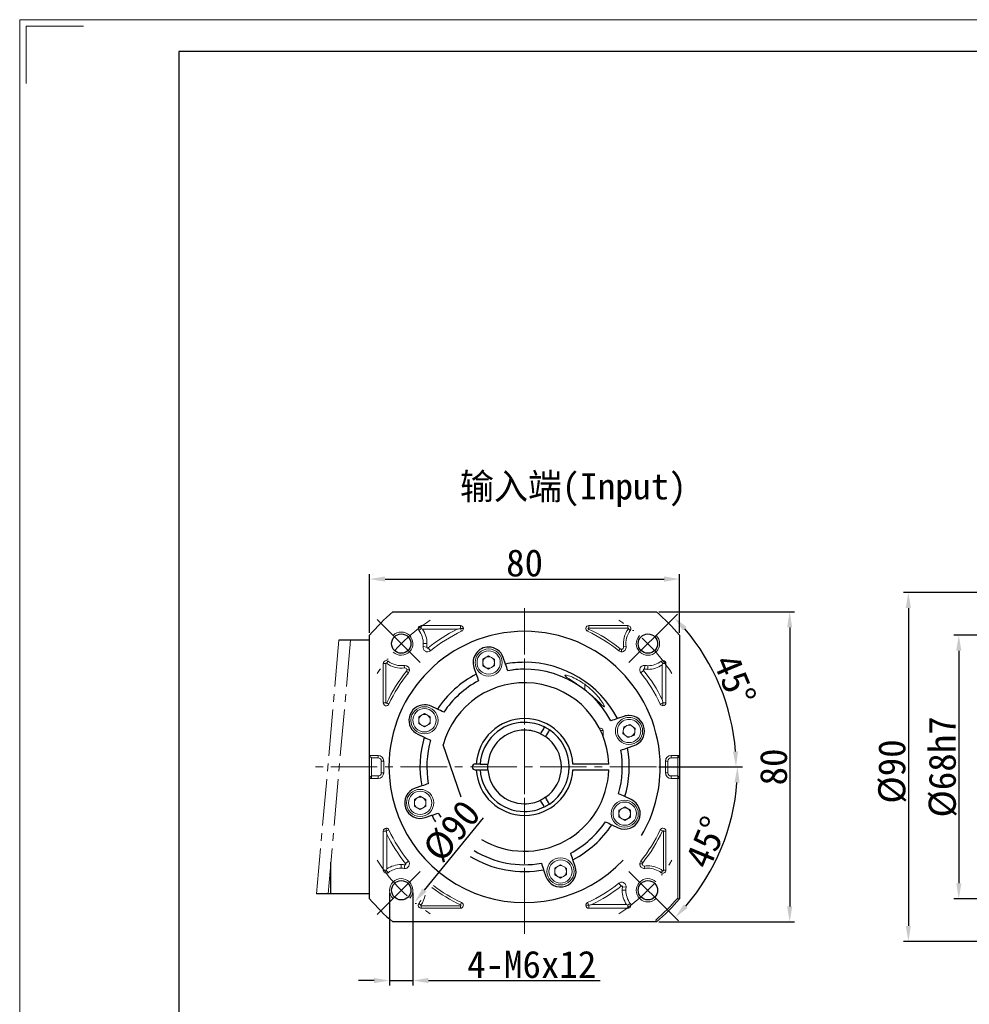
# Model space of a CAD drawing. Header units: millimetres. Extents: x 7420 to 8111, y -867 to -379.
# Tile 2 of 7: x 7421 to 7666, y -633 to -379. Entities that reach past the tile are written whole.
import ezdxf

# ---------------------------------------------------------------- set-up
doc = ezdxf.new("R2010")
doc.units = ezdxf.units.MM
doc.header["$PDSIZE"] = -5
doc.linetypes.add('ACAD_ISO10W100', pattern=[18, 12, -3, 0, -3])
doc.linetypes.add('点画线', pattern=[18, 12, -2, 2, -2])
doc.layers.get('0').update_dxf_attribs({"lineweight": 18})
doc.layers.get('Defpoints').update_dxf_attribs({"lineweight": 18})
for name, color, linetype, lineweight in [('7中心线层', 7, '点画线', 18), ('中心线层', 7, 'ACAD_ISO10W100', 0), ('图框_外框线', 7, 'Continuous', 18), ('尺寸线', 7, 'Continuous', 25), ('尺寸线层', 3, 'Continuous', 18), ('粗实线', 7, 'Continuous', 40)]:
    doc.layers.add(name, color=color, linetype=linetype, lineweight=lineweight)
doc.styles.add('工程字', font='txt')
doc.dimstyles.new('ISO-25', dxfattribs={"dimtxt": 7, "dimasz": 4, "dimexe": 1.25, "dimexo": 0.625, "dimtad": 1, "dimtxsty": '工程字', "dimcen": 2, "dimdle": 8, "dimadec": 0, "dimazin": 0, "dimtfac": 1, "dimtmove": 0, "dimatfit": 3, "dimfxl": 1, "dimarcsym": 0})

# ---------------------------------------------------------------- blocks, each defined once
blk = doc.blocks.new('*X8')
at = {"layer": 'Defpoints', "color": 0}
for p in [(7590.79, -523.46), (7510.79, -537.93), (7590.79, -537.93)]:
    blk.add_point(p, dxfattribs=at)
at = {"layer": '尺寸线层', "color": 0, "lineweight": -2}
for p, q in [((7510.79, -537.31), (7510.79, -522.21)), ((7590.79, -537.31), (7590.79, -522.21)), ((7514.79, -523.46), (7586.79, -523.46))]:
    blk.add_line(p, q, dxfattribs=at)
at = {"layer": '尺寸线层', "color": 0}
for points in [[(7514.79, -522.79), (7514.79, -524.12), (7510.79, -523.46)], [(7586.79, -524.12), (7586.79, -522.79), (7590.79, -523.46)]]:
    blk.add_solid(points, dxfattribs=at)
at = {"layer": '尺寸线层', "color": 0, "insert": (7550.79, -519.33), "char_height": 7, "attachment_point": 5, "style": '工程字'}
blk.add_mtext('\\A1;80', dxfattribs=at)
blk = doc.blocks.new('*X9')
at = {"layer": 'Defpoints', "color": 0}
for p in [(7584.8, -531.93), (7584.8, -611.93), (7619.19, -611.93)]:
    blk.add_point(p, dxfattribs=at)
at = {"layer": '尺寸线层', "color": 0, "lineweight": -2}
for p, q in [((7585.42, -531.93), (7620.44, -531.93)), ((7619.19, -535.93), (7619.19, -607.93)), ((7585.42, -611.93), (7620.44, -611.93))]:
    blk.add_line(p, q, dxfattribs=at)
at = {"layer": '尺寸线层', "color": 0}
for points in [[(7619.85, -535.93), (7618.52, -535.93), (7619.19, -531.93)], [(7618.52, -607.93), (7619.85, -607.93), (7619.19, -611.93)]]:
    blk.add_solid(points, dxfattribs=at)
at = {"layer": '尺寸线层', "color": 0, "insert": (7615.06, -571.93), "char_height": 7, "attachment_point": 5, "rotation": 90, "style": '工程字'}
blk.add_mtext('\\A1;80', dxfattribs=at)
blk = doc.blocks.new('*X10')
at = {"layer": 'Defpoints', "color": 0}
for p in [(7579.19, -537.02), (7522.4, -606.85)]:
    blk.add_point(p, dxfattribs=at)
at = {"layer": '尺寸线层', "color": 0, "lineweight": -2}
blk.add_line((7540.1, -585.09), (7524.92, -603.74), dxfattribs=at)
at = {"layer": '尺寸线层', "color": 0}
blk.add_solid([(7524.41, -603.32), (7525.44, -604.16), (7522.4, -606.85)], dxfattribs=at)
at = {"layer": '尺寸线层', "color": 0, "insert": (7532.02, -588.48), "char_height": 7, "attachment_point": 5, "rotation": 50.8805, "style": '工程字'}
blk.add_mtext('\\A1;%%C90', dxfattribs=at)
blk = doc.blocks.new('*X11')
at = {"layer": 'Defpoints', "color": 0}
for p in [(7586.86, -535.87), (7578.37, -544.36), (7601.2, -551.05), (7496.88, -571.93), (7584.79, -571.93)]:
    blk.add_point(p, dxfattribs=at)
at = {"layer": '尺寸线层', "color": 0, "lineweight": -2}
for p, q in [((7587.3, -535.43), (7590.26, -532.47)), ((7585.42, -571.93), (7606.6, -571.93))]:
    blk.add_line(p, q, dxfattribs=at)
blk.add_arc((7550.79, -571.93), 54.56, 4.2014, 40.7986, dxfattribs=at)
at = {"layer": '尺寸线层', "color": 0}
for points in [[(7592.59, -535.83), (7591.61, -536.74), (7589.37, -533.35)], [(7604.54, -567.96), (7605.87, -567.91), (7605.35, -571.93)]]:
    blk.add_solid(points, dxfattribs=at)
at = {"layer": '尺寸线层', "color": 0, "insert": (7605.01, -549.48), "char_height": 7, "attachment_point": 5, "rotation": 292.5, "style": '工程字'}
blk.add_mtext('\\A1;45%%d', dxfattribs=at)
blk = doc.blocks.new('*X12')
at = {"layer": 'Defpoints', "color": 0}
for p in [(7496.88, -571.93), (7584.79, -571.93), (7601.55, -592.96), (7578.37, -599.51), (7586.86, -608)]:
    blk.add_point(p, dxfattribs=at)
at = {"layer": '尺寸线层', "color": 0, "lineweight": -2}
for p, q in [((7585.42, -571.93), (7606.99, -571.93)), ((7587.3, -608.44), (7590.53, -611.67))]:
    blk.add_line(p, q, dxfattribs=at)
blk.add_arc((7550.79, -571.93), 54.94, 319.1722, 355.8278, dxfattribs=at)
at = {"layer": '尺寸线层', "color": 0}
for points in [[(7606.26, -575.96), (7604.92, -575.91), (7605.74, -571.93)], [(7591.88, -607.4), (7592.86, -608.31), (7589.64, -610.78)]]:
    blk.add_solid(points, dxfattribs=at)
at = {"layer": '尺寸线层', "color": 0, "insert": (7597.74, -591.38), "char_height": 7, "attachment_point": 5, "rotation": 67.5, "style": '工程字'}
blk.add_mtext('\\A1;45%%d', dxfattribs=at)
blk = doc.blocks.new('*D37')
at = {"layer": 'Defpoints', "color": 0}
for p in [(7515.97, -603.75), (7521.97, -603.75), (7521.97, -627.04)]:
    blk.add_point(p, dxfattribs=at)
at = {"layer": '尺寸线层', "color": 0, "lineweight": -2}
for p, q in [((7515.97, -604.38), (7515.97, -628.29)), ((7521.97, -604.38), (7521.97, -628.29)), ((7511.97, -627.04), (7507.97, -627.04)), ((7515.97, -627.04), (7521.97, -627.04)), ((7525.97, -627.04), (7570.29, -627.04))]:
    blk.add_line(p, q, dxfattribs=at)
at = {"layer": '尺寸线层', "color": 0}
for points in [[(7511.97, -627.71), (7511.97, -626.37), (7515.97, -627.04)], [(7525.97, -626.37), (7525.97, -627.71), (7521.97, -627.04)]]:
    blk.add_solid(points, dxfattribs=at)
at = {"layer": '尺寸线层', "color": 0, "insert": (7552.63, -622.92), "char_height": 7, "attachment_point": 5, "style": '工程字'}
blk.add_mtext('\\A1;4-M6x12', dxfattribs=at)
blk = doc.blocks.new('*X27')
at = {"layer": 'Defpoints', "color": 0}
for p in [(7712.67, -537.93), (7662.82, -605.93), (7712.67, -605.93)]:
    blk.add_point(p, dxfattribs=at)
at = {"layer": '尺寸线层', "color": 0, "lineweight": -2}
for p, q in [((7712.05, -537.93), (7661.57, -537.93)), ((7662.82, -541.93), (7662.82, -601.93)), ((7712.05, -605.93), (7661.57, -605.93))]:
    blk.add_line(p, q, dxfattribs=at)
at = {"layer": '尺寸线层', "color": 0}
for points in [[(7663.49, -541.93), (7662.16, -541.93), (7662.82, -537.93)], [(7662.16, -601.93), (7663.49, -601.93), (7662.82, -605.93)]]:
    blk.add_solid(points, dxfattribs=at)
at = {"layer": '尺寸线层', "color": 0, "insert": (7658.7, -571.93), "char_height": 7, "attachment_point": 5, "rotation": 90, "style": '工程字'}
blk.add_mtext('\\A1;%%C68h7', dxfattribs=at)
blk = doc.blocks.new('*X34')
at = {"layer": 'Defpoints', "color": 0}
for p in [(7719.47, -526.93), (7649.81, -616.93), (7719.47, -616.93)]:
    blk.add_point(p, dxfattribs=at)
at = {"layer": '尺寸线层', "color": 0, "lineweight": -2}
for p, q in [((7718.85, -526.93), (7648.56, -526.93)), ((7649.81, -530.93), (7649.81, -612.93)), ((7718.85, -616.93), (7648.56, -616.93))]:
    blk.add_line(p, q, dxfattribs=at)
at = {"layer": '尺寸线层', "color": 0}
for points in [[(7650.47, -530.93), (7649.14, -530.93), (7649.81, -526.93)], [(7649.14, -612.93), (7650.47, -612.93), (7649.81, -616.93)]]:
    blk.add_solid(points, dxfattribs=at)
at = {"layer": '尺寸线层', "color": 0, "insert": (7645.68, -573.11), "char_height": 7, "attachment_point": 5, "rotation": 90, "style": '工程字'}
blk.add_mtext('\\A1;%%C90', dxfattribs=at)

msp = doc.modelspace()

# ---------------------------------------------------------------- linework, layer by layer
for p, q in [((7523.8625, -545.0032), (7512.7281, -533.8688)), ((7534.2335, -535.4668), (7524.1308, -535.4668)), ((7524.1308, -536.2342), (7524.1308, -535.4668)), ((7534.2335, -536.2342), (7534.2335, -535.4668)), ((7577.4562, -535.4668), (7567.3535, -535.4668)), ((7567.3535, -536.101), (7567.3535, -535.4668)), ((7577.4562, -536.101), (7577.4562, -535.4668)), ((7577.7245, -545.0032), (7588.8589, -533.8688)), ((7524.1308, -536.2342), (7523.5175, -536.6957)), ((7524.4823, -536.4156), (7533.4307, -536.4156)), ((7534.2335, -536.2342), (7535.001, -536.2342)), ((7534.2335, -536.2342), (7534.5564, -536.9304)), ((7567.2974, -536.3551), (7567.0305, -536.9304)), ((7567.3535, -536.101), (7577.4562, -536.101)), ((7577.5626, -536.3143), (7578.0694, -536.6957)), ((7525.5468, -541.0198), (7524.6068, -540.8903)), ((7524.66, -540.1144), (7525.6089, -540.1144)), ((7576.3518, -540.9768), (7576.9801, -540.8903)), ((7525.901, -541.2194), (7526.4985, -541.9566)), ((7540.0148, -544.1209), (7541.5148, -543.2549)), ((7541.5148, -543.2549), (7543.0148, -544.1209)), ((7575.4878, -541.4639), (7575.0885, -541.9566)), ((7575.8236, -541.5828), (7575.8236, -542.2171)), ((7514.326, -545.2715), (7514.326, -555.3742)), ((7514.9602, -545.2715), (7514.326, -545.2715)), ((7514.9602, -555.3742), (7514.9602, -545.2715)), ((7515.1736, -545.1651), (7515.5549, -544.6583)), ((7519.8361, -546.3759), (7519.7495, -545.7476)), ((7540.0148, -545.853), (7540.0148, -544.1209)), ((7541.5148, -546.719), (7540.0148, -545.853)), ((7543.0148, -545.853), (7541.5148, -546.719)), ((7543.0148, -544.1209), (7543.0148, -545.853)), ((7550.7935, -546.718), (7550.7935, -544.9342)), ((7581.7079, -546.6876), (7581.8374, -545.7476)), ((7582.6133, -545.8008), (7582.6133, -546.7497)), ((7586.4935, -545.2715), (7586.032, -544.6583)), ((7586.3121, -545.6231), (7586.3121, -554.5715)), ((7586.4935, -545.2715), (7587.2609, -545.2715)), ((7587.2609, -555.3742), (7587.2609, -545.2715)), ((7520.3231, -547.2399), (7520.8158, -547.6392)), ((7520.4421, -546.9041), (7521.0763, -546.9041)), ((7550.7935, -547.4342), (7550.7935, -548.9342)), ((7581.5083, -547.0418), (7580.7711, -547.6392)), ((7566.2935, -551.9895), (7566.2935, -550.6101)), ((7514.9602, -555.3742), (7514.326, -555.3742)), ((7515.2144, -555.4303), (7515.7897, -555.6972)), ((7586.4935, -555.3742), (7585.7973, -555.6972)), ((7586.4935, -555.3742), (7587.2609, -555.3742)), ((7586.4935, -555.3742), (7586.4935, -556.1417)), ((7523.4637, -559.0236), (7524.9637, -558.1576)), ((7524.9637, -558.1576), (7526.4637, -559.0236)), ((7523.4637, -560.7556), (7523.4637, -559.0236)), ((7524.9637, -561.6217), (7523.4637, -560.7556)), ((7526.4637, -560.7556), (7524.9637, -561.6217)), ((7526.4637, -559.0236), (7526.4637, -560.7556)), ((7576.3676, -561.5999), (7577.9684, -560.9385)), ((7577.9684, -560.9385), (7579.3416, -561.9942)), ((7570.1083, -561.9342), (7570.4185, -561.9342)), ((7570.4194, -562.5592), (7571.0435, -562.5592)), ((7571.0435, -563.997), (7571.0435, -562.5592)), ((7576.1399, -563.3169), (7576.3676, -561.5999)), ((7577.5131, -564.3726), (7576.1399, -563.3169)), ((7579.1139, -563.7112), (7577.5131, -564.3726)), ((7579.3416, -561.9942), (7579.1139, -563.7112)), ((7511.2935, -568.968), (7510.7935, -568.968)), ((7511.2935, -568.968), (7512.9935, -568.968)), ((7512.9935, -569.4668), (7512.9935, -568.968)), ((7588.5935, -568.968), (7590.2935, -568.968)), ((7588.5935, -569.4668), (7588.5935, -568.968)), ((7590.2935, -568.968), (7590.7935, -568.968)), ((7590.2935, -569.4668), (7590.2935, -568.968)), ((7511.2935, -569.6115), (7510.7935, -569.1127)), ((7511.2935, -569.6115), (7511.2935, -570.1103)), ((7511.2935, -569.6115), (7512.9935, -569.6115)), ((7511.2935, -570.1103), (7511.2935, -573.7582)), ((7512.9935, -569.6115), (7512.9935, -569.4668)), ((7513.8162, -570.4342), (7513.8162, -573.4342)), ((7513.8162, -570.4342), (7513.9609, -570.4342)), ((7513.9609, -570.4342), (7514.4597, -570.4342)), ((7514.4597, -570.4342), (7514.4597, -573.4342)), ((7587.1272, -573.4342), (7587.1272, -570.4342)), ((7587.626, -570.4342), (7587.1272, -570.4342)), ((7587.7707, -570.4342), (7587.626, -570.4342)), ((7587.7707, -573.4342), (7587.7707, -570.4342)), ((7588.5935, -569.6115), (7588.5935, -569.4668)), ((7588.5935, -569.6115), (7590.2935, -569.6115)), ((7590.2935, -569.6115), (7590.7935, -569.1127)), ((7590.2935, -569.6115), (7590.2935, -569.4668)), ((7590.2935, -570.1103), (7590.2935, -569.6115)), ((7590.2935, -573.7582), (7590.2935, -570.1103)), ((7511.2935, -573.7582), (7511.2935, -574.257)), ((7513.8162, -573.4342), (7513.9609, -573.4342)), ((7513.9609, -573.4342), (7514.4597, -573.4342)), ((7587.626, -573.4342), (7587.1272, -573.4342)), ((7587.7707, -573.4342), (7587.626, -573.4342)), ((7590.2935, -574.257), (7590.2935, -573.7582)), ((7511.2935, -574.257), (7510.7935, -574.7558)), ((7511.2935, -574.9005), (7510.7935, -574.9005)), ((7512.9935, -574.257), (7511.2935, -574.257)), ((7511.2935, -574.257), (7511.2935, -574.4017)), ((7511.2935, -574.4017), (7511.2935, -574.9005)), ((7512.9935, -574.9005), (7511.2935, -574.9005)), ((7512.9935, -574.257), (7512.9935, -574.4017)), ((7512.9935, -574.4017), (7512.9935, -574.9005)), ((7588.5935, -574.257), (7588.5935, -574.4017)), ((7590.2935, -574.257), (7588.5935, -574.257)), ((7588.5935, -574.4017), (7588.5935, -574.9005)), ((7590.2935, -574.9005), (7588.5935, -574.9005)), ((7590.2935, -574.257), (7590.7935, -574.7558)), ((7590.2935, -574.4017), (7590.2935, -574.257)), ((7590.2935, -574.9005), (7590.2935, -574.4017)), ((7590.2935, -605.7536), (7590.2935, -574.9005)), ((7590.2935, -574.9005), (7590.7935, -574.9005)), ((7522.3462, -580.3469), (7523.8462, -579.4809)), ((7522.3462, -582.0789), (7522.3462, -580.3469)), ((7523.8462, -579.4809), (7525.3462, -580.3469)), ((7525.3462, -580.3469), (7525.3462, -582.0789)), ((7523.8462, -582.945), (7522.3462, -582.0789)), ((7525.3462, -582.0789), (7523.8462, -582.945)), ((7575.1232, -583.1128), (7576.6232, -582.2468)), ((7575.1232, -584.8449), (7575.1232, -583.1128)), ((7576.6232, -582.2468), (7578.1232, -583.1128)), ((7578.1232, -583.1128), (7578.1232, -584.8449)), ((7576.6232, -585.7109), (7575.1232, -584.8449)), ((7578.1232, -584.8449), (7576.6232, -585.7109)), ((7514.326, -588.4942), (7514.326, -598.5969)), ((7515.0935, -588.4942), (7514.326, -588.4942)), ((7515.0935, -588.4942), (7515.0935, -587.7267)), ((7515.0935, -588.4942), (7515.7897, -588.1713)), ((7515.2749, -598.2454), (7515.2749, -589.297)), ((7586.3726, -588.4381), (7585.7973, -588.1713)), ((7586.6267, -588.4942), (7587.2609, -588.4942)), ((7586.6267, -588.4942), (7586.6267, -598.5969)), ((7587.2609, -598.5969), (7587.2609, -588.4942)), ((7520.0787, -596.8267), (7520.8158, -596.2292)), ((7550.7935, -596.4342), (7550.7935, -594.9342)), ((7581.1449, -596.9643), (7580.5106, -596.9643)), ((7581.2638, -596.6286), (7580.7711, -596.2292)), ((7523.8625, -598.8652), (7512.7281, -609.9996)), ((7515.0935, -598.5969), (7514.326, -598.5969)), ((7515.0935, -598.5969), (7515.5549, -599.2102)), ((7518.9737, -598.0677), (7518.9737, -597.1188)), ((7519.879, -597.1809), (7519.7495, -598.1209)), ((7558.5722, -598.0155), (7560.0722, -597.1495)), ((7558.5722, -599.7475), (7558.5722, -598.0155)), ((7560.0722, -597.1495), (7561.5722, -598.0155)), ((7561.5722, -598.0155), (7561.5722, -599.7475)), ((7577.7245, -598.8652), (7588.8589, -609.9996)), ((7581.7509, -597.4926), (7581.8374, -598.1209)), ((7586.4134, -598.7034), (7586.032, -599.2102)), ((7586.6267, -598.5969), (7587.2609, -598.5969)), ((7560.0722, -600.6136), (7558.5722, -599.7475)), ((7561.5722, -599.7475), (7560.0722, -600.6136)), ((7575.6859, -602.649), (7575.0885, -601.9119)), ((7576.9269, -603.754), (7575.978, -603.754)), ((7576.0401, -602.8487), (7576.9801, -602.9782)), ((7534.2896, -607.5133), (7534.5564, -606.938)), ((7567.3535, -607.6342), (7567.0305, -606.938)), ((7524.0243, -607.5541), (7523.5175, -607.1728)), ((7524.1308, -607.7675), (7524.1308, -608.4017)), ((7534.2335, -607.7675), (7524.1308, -607.7675)), ((7524.1308, -608.4017), (7534.2335, -608.4017)), ((7534.2335, -607.7675), (7534.2335, -608.4017)), ((7567.3535, -607.6342), (7566.586, -607.6342)), ((7567.3535, -607.6342), (7567.3535, -608.4017)), ((7567.3535, -608.4017), (7577.4562, -608.4017)), ((7577.1046, -607.4528), (7568.1562, -607.4528)), ((7577.4562, -607.6342), (7578.0694, -607.1728)), ((7577.4562, -607.6342), (7577.4562, -608.4017))]:
    msp.add_line(p, q)
for centre, radius, start, end in [((7524.1308, -536.2342), 0.7675, 90, 216.957666), ((7534.2335, -536.2342), 0.7675, 0, 90), ((7567.3535, -536.2342), 0.7675, 90, 245.115065), ((7577.4562, -536.2342), 0.7675, 323.042334, 90), ((7518.9737, -540.1144), 3, 226.591754, 135), ((7518.9737, -540.1144), 5.6863, 0, 36.957666), ((7518.9737, -540.1144), 6.6352, 0, 33.879326), ((7550.7935, -571.9342), 39.5352, 116.051014, 129.022628), ((7550.7935, -571.9342), 38.5863, 114.884934, 129.022628), ((7534.2335, -536.2342), 0.7675, 294.884935, 360), ((7550.7935, -571.9342), 38.5863, 50.977372, 65.115066), ((7550.7935, -571.9342), 39.2206, 50.977372, 65.115066), ((7582.6133, -540.1144), 6.3206, 143.042334, 187.842188), ((7582.6133, -540.1144), 5.6863, 143.042334, 187.842188), ((7582.6133, -540.1144), 3, 136.591754, 45), ((7525.7634, -541.0496), 1.1675, 172.157812, 309.022628), ((7518.9737, -540.1144), 5.6863, 352.157812, 360), ((7518.9737, -540.1144), 6.6352, 352.157812, 0), ((7575.8236, -541.0496), 1.1675, 270, 7.842188), ((7575.8236, -541.0496), 0.5333, 270, 7.842188), ((7541.5148, -544.9869), 3.5, 90, 270), ((7541.5148, -544.9869), 3, 90, 270), ((7541.5148, -544.9869), 1.5, 90, 120), ((7541.5148, -544.9869), 3.5, 270, 90), ((7541.5148, -544.9869), 3, 270, 90), ((7541.5148, -544.9869), 1.5, 60, 90), ((7575.8236, -541.0496), 1.1675, 230.977372, 270), ((7575.8236, -541.0496), 0.5333, 230.977372, 270), ((7515.0935, -545.2715), 0.7675, 90, 180), ((7515.0935, -545.2715), 0.7675, 53.042334, 90), ((7518.9737, -540.1144), 6.3206, 233.042334, 277.842188), ((7518.9737, -540.1144), 5.6863, 233.042334, 277.842188), ((7519.9088, -546.9041), 1.1675, 90, 97.842188), ((7519.9088, -546.9041), 1.1675, 0, 90), ((7541.5148, -544.9869), 1.5, 120, 180), ((7541.5148, -544.9869), 1.5, 180, 240), ((7541.5148, -544.9869), 1.5, 0, 60), ((7541.5148, -544.9869), 1.5, 300, 360), ((7581.6781, -546.9041), 1.1675, 90, 219.022628), ((7581.6781, -546.9041), 1.1675, 82.157812, 90), ((7582.6133, -540.1144), 5.6863, 262.157812, 270), ((7582.6133, -540.1144), 5.6863, 270, 306.957666), ((7582.6133, -540.1144), 6.6352, 270, 303.879326), ((7586.4935, -545.2715), 0.7675, 90, 126.957666), ((7586.4935, -545.2715), 0.7675, 0, 90), ((7550.7935, -571.9342), 39.2206, 140.977372, 155.115066), ((7550.7935, -571.9342), 38.5863, 140.977372, 155.115066), ((7519.9088, -546.9041), 0.5333, 90, 97.842188), ((7519.9088, -546.9041), 0.5333, 0, 90), ((7519.9088, -546.9041), 0.5333, 320.977372, 0), ((7519.9088, -546.9041), 1.1675, 320.977372, 0), ((7541.5148, -544.9869), 1.5, 240, 270), ((7541.5148, -544.9869), 1.5, 270, 300), ((7550.7935, -571.9342), 38.5863, 24.884934, 39.022628), ((7550.7935, -571.9342), 39.5352, 26.051014, 39.022628), ((7582.6133, -540.1144), 6.6352, 262.157812, 270), ((7515.0935, -555.3742), 0.7675, 180, 335.115065), ((7586.4935, -555.3742), 0.7675, 204.884935, 270), ((7586.4935, -555.3742), 0.7675, 270, 0), ((7524.9637, -559.8896), 3.5, 90, 270), ((7524.9637, -559.8896), 3, 90, 270), ((7524.9637, -559.8896), 1.5, 120, 180), ((7524.9637, -559.8896), 1.5, 90, 120), ((7524.9637, -559.8896), 3.5, 270, 90), ((7524.9637, -559.8896), 3, 270, 90), ((7524.9637, -559.8896), 1.5, 60, 90), ((7524.9637, -559.8896), 1.5, 0, 60), ((7524.9637, -559.8896), 1.5, 180, 240), ((7524.9637, -559.8896), 1.5, 240, 270), ((7524.9637, -559.8896), 1.5, 270, 300), ((7524.9637, -559.8896), 1.5, 300, 0), ((7577.7408, -562.6555), 3.5, 22.448281, 202.448281), ((7577.7408, -562.6555), 3.5, 202.448281, 22.448281), ((7577.7408, -562.6555), 3, 22.448281, 202.448281), ((7577.7408, -562.6555), 1.5, 112.448281, 172.448281), ((7577.7408, -562.6555), 1.5, 52.448281, 112.448281), ((7570.4185, -562.5592), 0.625, 0, 90), ((7577.7408, -562.6555), 3, 202.448281, 22.448281), ((7577.7408, -562.6555), 1.5, 172.448281, 202.448281), ((7577.7408, -562.6555), 1.5, 202.448281, 232.448281), ((7577.7408, -562.6555), 1.5, 232.448281, 292.448281), ((7577.7408, -562.6555), 1.5, 292.448281, 352.448281), ((7577.7408, -562.6555), 1.5, 22.448281, 52.448281), ((7577.7408, -562.6555), 1.5, 352.448281, 22.448281), ((7512.9935, -570.4342), 1.4663, 0, 90), ((7588.5935, -570.4342), 1.4663, 90, 180), ((7512.9935, -570.4342), 0.8227, 0, 90), ((7588.5935, -570.4342), 0.8227, 90, 180), ((7512.9935, -573.4342), 0.8227, 270, 360), ((7512.9935, -573.4342), 1.4663, 270, 360), ((7588.5935, -573.4342), 1.4663, 180, 270), ((7588.5935, -573.4342), 0.8227, 180, 270), ((7523.8462, -581.2129), 3.5, 90, 270), ((7523.8462, -581.2129), 3, 90, 270), ((7523.8462, -581.2129), 3.5, 270, 90), ((7523.8462, -581.2129), 3, 270, 90), ((7523.8462, -581.2129), 1.5, 120, 180), ((7523.8462, -581.2129), 1.5, 180, 240), ((7523.8462, -581.2129), 1.5, 90, 120), ((7523.8462, -581.2129), 1.5, 60, 90), ((7523.8462, -581.2129), 1.5, 0, 60), ((7523.8462, -581.2129), 1.5, 300, 360), ((7576.6232, -583.9788), 3.5, 90, 270), ((7576.6232, -583.9788), 3, 90, 270), ((7576.6232, -583.9788), 3.5, 270, 90), ((7576.6232, -583.9788), 3, 270, 90), ((7523.8462, -581.2129), 1.5, 240, 270), ((7523.8462, -581.2129), 1.5, 270, 300), ((7576.6232, -583.9788), 1.5, 120, 180), ((7576.6232, -583.9788), 1.5, 180, 240), ((7576.6232, -583.9788), 1.5, 90, 120), ((7576.6232, -583.9788), 1.5, 60, 90), ((7576.6232, -583.9788), 1.5, 0, 60), ((7576.6232, -583.9788), 1.5, 300, 0), ((7576.6232, -583.9788), 1.5, 240, 270), ((7576.6232, -583.9788), 1.5, 270, 300), ((7515.0935, -588.4942), 0.7675, 90, 180), ((7515.0935, -588.4942), 0.7675, 24.884935, 90), ((7550.7935, -571.9342), 39.5352, 206.051014, 219.022628), ((7550.7935, -571.9342), 38.5863, 204.884934, 219.022628), ((7550.7935, -571.9342), 38.5863, 320.977372, 335.115066), ((7550.7935, -571.9342), 39.2206, 320.977372, 335.115066), ((7586.4935, -588.4942), 0.7675, 90, 155.115065), ((7586.4935, -588.4942), 0.7675, 0, 90), ((7519.9088, -596.9643), 1.1675, 262.157812, 39.022628), ((7560.0722, -598.8815), 3.5, 90, 270), ((7560.0722, -598.8815), 3, 90, 270), ((7560.0722, -598.8815), 3.5, 270, 90), ((7560.0722, -598.8815), 3, 270, 90), ((7581.6781, -596.9643), 1.1675, 140.977372, 180), ((7581.6781, -596.9643), 1.1675, 180, 277.842188), ((7581.6781, -596.9643), 0.5333, 140.977372, 180), ((7581.6781, -596.9643), 0.5333, 180, 270), ((7515.0935, -598.5969), 0.7675, 180, 306.957666), ((7518.9737, -603.754), 6.6352, 90, 123.879326), ((7518.9737, -603.754), 5.6863, 90, 126.957666), ((7518.9737, -603.754), 6.6352, 82.157812, 90), ((7518.9737, -603.754), 5.6863, 82.157812, 90), ((7560.0722, -598.8815), 1.5, 120, 180), ((7560.0722, -598.8815), 1.5, 180, 240), ((7560.0722, -598.8815), 1.5, 90, 120), ((7560.0722, -598.8815), 1.5, 60, 90), ((7560.0722, -598.8815), 1.5, 0, 60), ((7560.0722, -598.8815), 1.5, 300, 360), ((7581.6781, -596.9643), 0.5333, 270, 277.842188), ((7582.6133, -603.754), 6.3206, 90, 97.842188), ((7582.6133, -603.754), 5.6863, 90, 97.842188), ((7582.6133, -603.754), 6.3206, 53.042334, 90), ((7582.6133, -603.754), 5.6863, 53.042334, 90), ((7586.4935, -598.5969), 0.7675, 233.042334, 360), ((7518.9737, -603.754), 3, 316.591754, 225), ((7560.0722, -598.8815), 1.5, 240, 270), ((7560.0722, -598.8815), 1.5, 270, 300), ((7550.7935, -571.9342), 38.5863, 294.884934, 309.022628), ((7575.8236, -602.8189), 1.1675, 90, 129.022628), ((7575.8236, -602.8189), 1.1675, 352.157812, 90), ((7582.6133, -603.754), 3, 46.591754, 315), ((7550.7935, -571.9342), 39.2206, 232.404245, 245.115066), ((7550.7935, -571.9342), 38.5863, 232.450656, 245.115066), ((7550.7935, -571.9342), 39.5352, 296.051014, 309.022628), ((7582.6133, -603.754), 6.6352, 172.157812, 180), ((7582.6133, -603.754), 6.6352, 180, 213.879326), ((7582.6133, -603.754), 5.6863, 172.157812, 180), ((7582.6133, -603.754), 5.6863, 180, 216.957666), ((7518.9737, -603.754), 5.6863, 323.042334, 333.218345), ((7518.9737, -603.754), 6.3206, 323.042334, 348.620522), ((7534.2335, -607.6342), 0.7675, 270, 65.115065), ((7567.3535, -607.6342), 0.7675, 114.884935, 180), ((7550.7935, -571.9342), 52, 310.569697, 319.430303), ((7524.1308, -607.6342), 0.7675, 143.042334, 270), ((7567.3535, -607.6342), 0.7675, 180, 270), ((7577.4562, -607.6342), 0.7675, 270, 36.957666)]:
    msp.add_arc(centre, radius, start, end)
for points in [[(7524.4823, -536.4156), (7524.3688, -536.3551), (7524.2519, -536.2947), (7524.1308, -536.2342)], [(7533.4307, -536.4156), (7533.6927, -536.355), (7533.96, -536.2946), (7534.2335, -536.2342)], [(7577.4562, -536.101), (7577.5065, -536.1202), (7577.6073, -536.1588), (7577.5775, -536.2625), (7577.5626, -536.3143)], [(7586.3121, -545.6231), (7586.3726, -545.5096), (7586.433, -545.3926), (7586.4935, -545.2715)], [(7586.3121, -554.5715), (7586.3727, -554.8334), (7586.4331, -555.1008), (7586.4935, -555.3742)], [(7515.2749, -589.297), (7515.2143, -589.035), (7515.1538, -588.7677), (7515.0935, -588.4942)], [(7515.2749, -598.2454), (7515.2144, -598.3589), (7515.1539, -598.4758), (7515.0935, -598.5969)], [(7586.6267, -598.5969), (7586.6075, -598.6473), (7586.5689, -598.7481), (7586.4652, -598.7183), (7586.4134, -598.7034)], [(7590.7935, -605.9379), (7590.6268, -605.8766), (7590.4601, -605.8152), (7590.2935, -605.7536)], [(7524.1308, -607.7675), (7524.0804, -607.7482), (7523.9796, -607.7097), (7524.0094, -607.606), (7524.0243, -607.5541)], [(7568.1562, -607.4528), (7567.8943, -607.5134), (7567.627, -607.5739), (7567.3535, -607.6342)], [(7577.1046, -607.4528), (7577.2181, -607.5133), (7577.3351, -607.5738), (7577.4562, -607.6342)], [(7584.6128, -611.4342), (7584.6744, -611.6009), (7584.7359, -611.7675), (7584.7972, -611.9342)]]:
    msp.add_open_spline(points, degree=3)
for points, knots in [([(7567.2974, -536.3551), (7567.2715, -536.3348), (7567.2243, -536.2978), (7567.2174, -536.2042), (7567.2631, -536.1223), (7567.3214, -536.1085), (7567.3535, -536.101)], [0, 0, 0, 0, 0.097036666, 0.176717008, 0.256380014, 0.353434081, 0.353434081, 0.353434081, 0.353434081]), ([(7525.901, -541.2194), (7525.8595, -541.2413), (7525.7818, -541.2821), (7525.6516, -541.2478), (7525.5549, -541.1543), (7525.5497, -541.0666), (7525.5468, -541.0198)], [0, 0, 0, 0, 0.137820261, 0.257837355, 0.377826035, 0.515674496, 0.515674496, 0.515674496, 0.515674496]), ([(7514.9602, -545.2715), (7514.9774, -545.2236), (7515.0019, -545.1549), (7515.1032, -545.1311), (7515.1477, -545.1525), (7515.1736, -545.1651)], [0, 0, 0, 0, 0.141293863, 0.202588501, 0.28799469, 0.28799469, 0.28799469, 0.28799469]), ([(7566.2935, -550.6102), (7565.108, -549.7485), (7563.8002, -549.0328), (7561.7756, -548.2238), (7561.1457, -548.1398), (7561.2476, -548.528), (7561.9496, -548.9863), (7563.9106, -550.2648), (7565.1359, -551.0899), (7566.2935, -551.9895)], [0, 0, 0, 0, 2.99215566, 2.99215566, 5.98431132, 5.98431132, 8.97646698, 8.97646698, 11.96862265, 11.96862265, 11.96862265, 11.96862265]), ([(7581.5083, -547.0418), (7581.4866, -547.0003), (7581.4461, -546.9227), (7581.4867, -546.757), (7581.616, -546.6797), (7581.698, -546.6867), (7581.7079, -546.6876)], [0, 0, 0, 0, 0.139210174, 0.260437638, 0.48344913, 0.5141027, 0.5141027, 0.5141027, 0.5141027]), ([(7566.2935, -551.9895), (7567.5768, -552.9869), (7568.765, -554.0644), (7570.2134, -555.4699), (7570.6498, -555.9099), (7571.2663, -556.4542), (7571.4277, -556.5209), (7571.3452, -556.1309), (7571.1281, -555.7221), (7570.5176, -554.7897), (7570.1293, -554.2703), (7568.7624, -552.6638), (7567.6101, -551.5672), (7566.2935, -550.6102)], [0, 0, 0, 0, 3.64063167, 3.64063167, 5.4609475, 5.4609475, 7.28126333, 7.28126333, 9.10157916, 9.10157916, 10.921895, 10.921895, 14.56252666, 14.56252666, 14.56252666, 14.56252666]), ([(7515.2144, -555.4303), (7515.194, -555.4562), (7515.157, -555.5034), (7515.0635, -555.5103), (7514.9815, -555.4646), (7514.9678, -555.4063), (7514.9602, -555.3742)], [0, 0, 0, 0, 0.097036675, 0.176717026, 0.256377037, 0.353434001, 0.353434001, 0.353434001, 0.353434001]), ([(7586.3726, -588.4381), (7586.4094, -588.4016), (7586.4695, -588.3419), (7586.5993, -588.3903), (7586.617, -588.4573), (7586.6267, -588.4942)], [0, 0, 0, 0, 0.144997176, 0.236848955, 0.348988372, 0.348988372, 0.348988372, 0.348988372]), ([(7520.0787, -596.8267), (7520.1005, -596.8682), (7520.1414, -596.9459), (7520.1071, -597.0761), (7520.0135, -597.1728), (7519.9259, -597.178), (7519.879, -597.1809)], [0, 0, 0, 0, 0.137820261, 0.257837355, 0.377826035, 0.515674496, 0.515674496, 0.515674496, 0.515674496]), ([(7575.6859, -602.649), (7575.7303, -602.6262), (7575.826, -602.5768), (7576.0134, -602.6567), (7576.0309, -602.7822), (7576.0401, -602.8487)], [0, 0, 0, 0, 0.14803036, 0.319280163, 0.51218696, 0.51218696, 0.51218696, 0.51218696]), ([(7534.2896, -607.5133), (7534.3155, -607.5337), (7534.3626, -607.5707), (7534.3695, -607.6642), (7534.3239, -607.7462), (7534.2655, -607.7599), (7534.2335, -607.7675)], [0, 0, 0, 0, 0.097036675, 0.176717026, 0.256377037, 0.353434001, 0.353434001, 0.353434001, 0.353434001])]:
    msp.add_open_spline(points, degree=3, knots=knots)
at = {"layer": '7中心线层'}
for p, q in [((7550.7935, -614.9501), (7550.7935, -529.5104)), ((7550.7935, -609.9342), (7550.7935, -533.9342)), ((7502.9075, -539.1842), (7497.1047, -604.6842)), ((7505.873, -539.1842), (7500.0702, -604.6842)), ((7584.7935, -571.9342), (7496.88, -571.9342))]:
    msp.add_line(p, q, dxfattribs=at)
at = {"layer": '中心线层'}
for start, end in [(122.715563, 147.654896), (32.345104, 57.284437), (212.345104, 237.284437), (302.715563, 327.654896)]:
    msp.add_arc((7550.7935, -571.9342), 45, start, end, dxfattribs=at)
at = {"layer": '图框_外框线', "color": 3}
msp.add_lwpolyline([(7420.5238, -867.1877), (8110.7003, -867.1877), (8110.7003, -379.1343), (7420.5238, -379.1343)], close=True, dxfattribs=at)
msp.add_lwpolyline([(7422.1671, -395.567), (7422.1671, -380.7775), (7436.9566, -380.7775)], dxfattribs=at)
at = {"layer": '图框_外框线', "color": 3, "lineweight": 25}
msp.add_lwpolyline([(7461.6057, -858.9713), (8102.4839, -858.9713), (8102.4839, -387.3506), (7461.6057, -387.3506)], close=True, dxfattribs=at)
at = {"layer": '粗实线', "linetype": 'Continuous', "lineweight": 30}
for p, q in [((7516.7898, -531.9342), (7584.7972, -531.9342)), ((7510.7935, -568.968), (7510.7935, -537.9306)), ((7590.7935, -537.9306), (7590.7935, -568.968)), ((7510.7935, -539.1842), (7502.9075, -539.1842)), ((7545.8822, -545.3847), (7545.2969, -543.6847)), ((7537.7327, -546.2892), (7538.3181, -547.9892)), ((7528.2837, -557.0242), (7526.6542, -556.2644)), ((7576.4385, -558.8735), (7574.7385, -559.4588)), ((7523.2732, -563.5148), (7524.9027, -564.2747)), ((7555.6312, -562.0551), (7555.1687, -562.8562)), ((7556.9302, -562.8051), (7556.4677, -563.6062)), ((7534.4677, -579.7382), (7529.8026, -566.2382)), ((7577.343, -567.023), (7579.043, -566.4376)), ((7510.7935, -569.1127), (7510.7935, -568.968)), ((7590.7935, -568.968), (7590.7935, -569.1127)), ((7510.7935, -570.1103), (7510.7935, -569.1127)), ((7510.7935, -573.7582), (7510.7935, -570.1103)), ((7538.316, -571.1842), (7538.0435, -571.1842)), ((7539.8191, -571.1842), (7540.7441, -571.1842)), ((7572.5305, -571.1842), (7563.271, -571.1842)), ((7590.7935, -569.1127), (7590.7935, -570.1103)), ((7590.7935, -570.1103), (7590.7935, -573.7582)), ((7510.7935, -574.7558), (7510.7935, -573.7582)), ((7538.0435, -572.6842), (7538.316, -572.6842)), ((7539.8191, -572.6842), (7540.7441, -572.6842)), ((7563.271, -572.6842), (7572.5305, -572.6842)), ((7590.7935, -573.7582), (7590.7935, -574.7558)), ((7510.7935, -574.9005), (7510.7935, -574.7558)), ((7510.7935, -605.9379), (7510.7935, -574.9005)), ((7590.7935, -574.7558), (7590.7935, -574.9005)), ((7590.7935, -574.9005), (7590.7935, -605.9379)), ((7524.2439, -576.8455), (7522.5439, -577.4308)), ((7555.6312, -581.8133), (7555.1687, -581.0123)), ((7556.9302, -581.0633), (7556.4677, -580.2623)), ((7578.3137, -580.3536), (7576.6842, -579.5938)), ((7525.1485, -584.995), (7526.8485, -584.4096)), ((7573.3033, -586.8442), (7574.9328, -587.6041)), ((7500.7938, -604.6842), (7500.7938, -596.5154)), ((7563.8542, -597.5792), (7563.2689, -595.8792)), ((7555.7047, -598.4838), (7556.2901, -600.1838)), ((7500.9938, -604.6842), (7497.091, -604.6842)), ((7510.7935, -604.6842), (7500.9938, -604.6842)), ((7584.7972, -611.9342), (7516.7898, -611.9342))]:
    msp.add_line(p, q, dxfattribs=at)
at = {"layer": '粗实线', "lineweight": 30}
for centre in [(7518.9737, -540.1144), (7582.6133, -540.1144), (7518.9737, -603.754), (7582.6133, -603.754)]:
    msp.add_circle(centre, 2.5, dxfattribs=at)
at = {"layer": '粗实线', "linetype": 'Continuous', "lineweight": 30}
for centre, radius, start, end in [((7550.7935, -571.9342), 52.5, 130.367594, 139.632406), ((7550.7935, -571.9342), 52.5, 40.367594, 49.632406), ((7550.7935, -571.9342), 35, 0, 180), ((7541.5148, -544.9869), 4, 90, 199), ((7541.5148, -544.9869), 4, 19, 90), ((7550.7935, -571.9342), 27, 90, 100.480376), ((7550.7935, -571.9342), 27, 27.519624, 90), ((7550.7935, -571.9342), 27, 117.519624, 146.480376), ((7550.7935, -571.9342), 25.2162, 28.127274, 99.872726), ((7550.7935, -571.9342), 25.2162, 90, 99.872726), ((7550.7935, -571.9342), 21.75, 1.976108, 164.817912), ((7550.7935, -571.9342), 25.2162, 118.127274, 145.872726), ((7524.9637, -559.8896), 4, 90, 245), ((7524.9637, -559.8896), 4, 65, 90), ((7577.7408, -562.6555), 4, 90, 109), ((7577.7408, -562.6555), 4, 289, 90), ((7550.7935, -571.9342), 12.5, 3.439813, 176.560187), ((7550.7935, -571.9342), 11.5, 90, 176.260665), ((7550.7935, -571.9342), 11.5, 63.739335, 90), ((7550.7935, -571.9342), 9.5, 90, 175.471937), ((7550.7935, -571.9342), 9.5, 64.528063, 90), ((7550.7935, -571.9342), 11.5, 55.805735, 63.741718), ((7550.7935, -571.9342), 11.5, 303.739335, 56.260665), ((7550.7935, -571.9342), 27, 163.519624, 190.480376), ((7550.7935, -571.9342), 25.2162, 164.127274, 189.872726), ((7550.7935, -571.9342), 9.5, 304.528063, 55.471937), ((7550.7935, -571.9342), 25.2162, 344.127274, 9.872726), ((7550.7935, -571.9342), 27, 343.519624, 10.480376), ((7538.0435, -571.9342), 0.75, 90, 270), ((7550.7935, -571.9342), 35, 180, 316.678048), ((7550.7935, -571.9342), 12.5, 183.439813, 356.560187), ((7550.7935, -571.9342), 11.5, 183.739335, 270), ((7550.7935, -571.9342), 21.75, 239.288039, 358.023892), ((7550.7935, -571.9342), 9.5, 184.528063, 270), ((7550.7935, -571.9342), 35, 329.609224, 0), ((7523.8462, -581.2129), 4, 109, 289), ((7550.7935, -571.9342), 9.5, 270, 295.471937), ((7550.7935, -571.9342), 11.5, 296.371504, 303.202272), ((7576.6232, -583.9788), 4, 245, 65), ((7550.7935, -571.9342), 25.2162, 208.127274, 210.829749), ((7550.7935, -571.9342), 11.5, 270, 296.260665), ((7550.7935, -571.9342), 27, 207.519624, 211.704168), ((7550.7935, -571.9342), 25.2162, 298.127274, 325.872726), ((7550.7935, -571.9342), 27, 297.519624, 326.480376), ((7550.7935, -571.9342), 25.2162, 238.854452, 279.872726), ((7550.7935, -571.9342), 27, 238.674753, 280.480376), ((7560.0722, -598.8815), 4, 199, 19), ((7550.7935, -571.9342), 52.5, 220.367594, 229.632406), ((7550.7935, -571.9342), 52.5, 310.367594, 319.632406)]:
    msp.add_arc(centre, radius, start, end, dxfattribs=at)
for points in [[(7546.4699, -547.0914), (7546.2738, -546.522), (7546.078, -545.9531), (7545.8822, -545.3847)], [(7538.3181, -547.9892), (7538.5138, -548.5577), (7538.7097, -549.1266), (7538.9057, -549.696)], [(7529.9197, -557.7871), (7529.3739, -557.5326), (7528.8286, -557.2783), (7528.2837, -557.0242)], [(7574.7385, -559.4588), (7574.17, -559.6546), (7573.6011, -559.8504), (7573.0317, -560.0465)], [(7555.1687, -562.8562), (7555.0722, -563.0233), (7554.9757, -563.1905), (7554.8791, -563.3577)], [(7555.8817, -561.6211), (7555.7982, -561.7658), (7555.7147, -561.9105), (7555.6312, -562.0551)], [(7556.4677, -563.6062), (7556.3712, -563.7733), (7556.2747, -563.9405), (7556.1782, -564.1077)], [(7557.1808, -562.3711), (7557.0972, -562.5158), (7557.0137, -562.6605), (7556.9302, -562.8051)], [(7524.9027, -564.2747), (7525.4476, -564.5288), (7525.9929, -564.7831), (7526.5387, -565.0376)], [(7575.6363, -567.6107), (7576.2057, -567.4146), (7576.7746, -567.2187), (7577.343, -567.023)], [(7539.318, -571.1842), (7539.485, -571.1842), (7539.652, -571.1842), (7539.8191, -571.1842)], [(7540.7441, -571.1842), (7540.9371, -571.1842), (7541.1301, -571.1842), (7541.3231, -571.1842)], [(7541.3231, -572.6842), (7541.2837, -572.186), (7541.2837, -571.6824), (7541.3231, -571.1842)], [(7539.318, -572.6842), (7539.485, -572.6842), (7539.652, -572.6842), (7539.8191, -572.6842)], [(7540.7441, -572.6842), (7540.9371, -572.6842), (7541.1301, -572.6842), (7541.3231, -572.6842)], [(7525.9507, -576.2578), (7525.3813, -576.4539), (7524.8124, -576.6498), (7524.2439, -576.8455)], [(7576.6842, -579.5938), (7576.1393, -579.3397), (7575.594, -579.0854), (7575.0482, -578.8309)], [(7556.1782, -579.7608), (7555.7664, -580.0441), (7555.3303, -580.2959), (7554.8791, -580.5108)], [(7555.1687, -581.0123), (7555.0722, -580.8451), (7554.9757, -580.678), (7554.8791, -580.5108)], [(7556.4677, -580.2623), (7556.3712, -580.0951), (7556.2747, -579.928), (7556.1782, -579.7608)], [(7557.1808, -581.4973), (7557.0972, -581.3527), (7557.0137, -581.208), (7556.9302, -581.0633)], [(7526.8485, -584.4096), (7527.4169, -584.2139), (7527.9858, -584.018), (7528.5552, -583.822)], [(7555.8817, -582.2473), (7555.7982, -582.1027), (7555.7147, -581.958), (7555.6312, -581.8133)], [(7571.6673, -586.0814), (7572.2131, -586.3359), (7572.7584, -586.5901), (7573.3033, -586.8442)], [(7563.2689, -595.8792), (7563.0731, -595.3108), (7562.8773, -594.7419), (7562.6812, -594.1725)], [(7555.1171, -596.777), (7555.3131, -597.3464), (7555.509, -597.9153), (7555.7047, -598.4838)]]:
    msp.add_open_spline(points, degree=3, dxfattribs=at)
for points, knots in [([(7554.8791, -563.3577), (7555.1044, -563.465), (7555.3254, -563.5811), (7555.7584, -563.831), (7555.9705, -563.9648), (7556.1782, -564.1077)], [0, 0, 0, 0, 0.75073255, 0.75073255, 1.5014651, 1.5014651, 1.5014651, 1.5014651]), ([(7539.3203, -571.1842), (7539.3157, -571.1842), (7539.2986, -571.1842), (7539.2246, -571.1842), (7539.1689, -571.1842), (7539.0293, -571.1842), (7538.9434, -571.1842), (7538.7536, -571.1842), (7538.6471, -571.1842), (7538.4652, -571.1842), (7538.3904, -571.1842), (7538.316, -571.1842)], [0, 0, 0, 0, 0.2153145, 0.2153145, 0.43061543, 0.43061543, 0.64613119, 0.64613119, 0.86208021, 0.86208021, 1.00426253, 1.00426253, 1.00426253, 1.00426253]), ([(7538.316, -572.6842), (7538.4283, -572.6842), (7538.5421, -572.6842), (7538.7541, -572.6842), (7538.8551, -572.6842), (7539.0304, -572.6842), (7539.1071, -572.6842), (7539.2258, -572.6842), (7539.2695, -572.6842), (7539.3093, -572.6842), (7539.3226, -572.6842), (7539.3174, -572.6842)], [0, 0, 0, 0, 0.21575748, 0.21575748, 0.43152387, 0.43152387, 0.64714182, 0.64714182, 0.86236244, 0.86236244, 1.00142215, 1.00142215, 1.00142215, 1.00142215])]:
    msp.add_open_spline(points, degree=3, knots=knots, dxfattribs=at)

# ---------------------------------------------------------------- texts
at = {"layer": '尺寸线', "color": 0, "linetype": 'ByBlock', "insert": (7534.1039, -496.1555), "char_height": 6.75, "width": 88.445539, "attachment_point": 1, "style": '工程字'}
msp.add_mtext('输入端(Input)', dxfattribs=at)

# ---------------------------------------------------------------- dimensions: what is measured, and where the dimension line sits
at = {"layer": '尺寸线层'}
dim = msp.add_linear_dim(base=(7590.7935, -523.4581), p1=(7510.7935, -537.9306), p2=(7590.7935, -537.9306), dimstyle='ISO-25', override={"dimsah": 1, "dimtolj": 1, "dimtzin": 8}, dxfattribs=at)
dim.commit()
dim.dimension.update_dxf_attribs({"geometry": '*X8', "text_midpoint": (7550.7935, -519.3331)})
for base, p1, p2, angle, text, picture, middle in [((7649.8073, -616.9342), (7719.4736, -526.9342), (7719.4736, -616.9342), 90, '%%C<>', '*X34', (7649.8073, -573.108)), ((7662.8232, -605.9342), (7712.6736, -537.9342), (7712.6736, -605.9342), 90, '%%C<>h7', '*X27', (7662.8232, -571.9342)), ((7521.9737, -627.0409), (7515.9737, -603.754), (7521.9737, -603.754), 180, '4-M<>x12', '*D37', (7552.635, -627.0409))]:
    dim = msp.add_linear_dim(base=base, p1=p1, p2=p2, angle=angle, text=text, dimstyle='ISO-25', override={"dimsah": 1, "dimtolj": 1}, dxfattribs=at)
    dim.commit()
    dim.dimension.update_dxf_attribs({"geometry": picture, "text_midpoint": middle, "dimtype": 160})
for base, line1, line2, picture, middle in [((7601.2017, -551.0545), ((7578.3706, -544.3571), (7586.8559, -535.8718)), ((7584.7935, -571.9342), (7496.88, -571.9342)), '*X11', (7605.0127, -549.4759)), ((7601.5539, -592.9599), ((7584.7935, -571.9342), (7496.88, -571.9342)), ((7578.3706, -599.5114), (7586.8559, -607.9967)), '*X12', (7597.7429, -591.3813))]:
    dim = msp.add_angular_dim_2l(base=base, line1=line1, line2=line2, dimstyle='ISO-25', override={"dimtad": 1, "dimtih": 0, "dimtoh": 0, "dimsah": 1, "dimtdec": 0, "dimtolj": 1, "dimtzin": 0}, dxfattribs=at)
    dim.commit()
    dim.dimension.update_dxf_attribs({"geometry": picture, "text_midpoint": middle})
dim = msp.add_linear_dim(base=(7619.1859, -611.9342), p1=(7584.7972, -531.9342), p2=(7584.7972, -611.9342), angle=90, dimstyle='ISO-25', override={"dimsah": 1, "dimtolj": 1, "dimtzin": 8}, dxfattribs=at)
dim.commit()
dim.dimension.update_dxf_attribs({"geometry": '*X9', "text_midpoint": (7615.0609, -571.9342)})
dim = msp.add_diameter_dim_2p(p1=(7579.1858, -537.0218), p2=(7522.4012, -606.8467), dimstyle='ISO-25', override={"dimpost": '%%C<>', "dimsah": 1, "dimtolj": 1, "dimtzin": 8}, dxfattribs=at)
dim.commit()
dim.dimension.update_dxf_attribs({"geometry": '*X10', "text_midpoint": (7535.224, -591.0792), "dimtype": 163})

doc.saveas('drawing.dxf')
